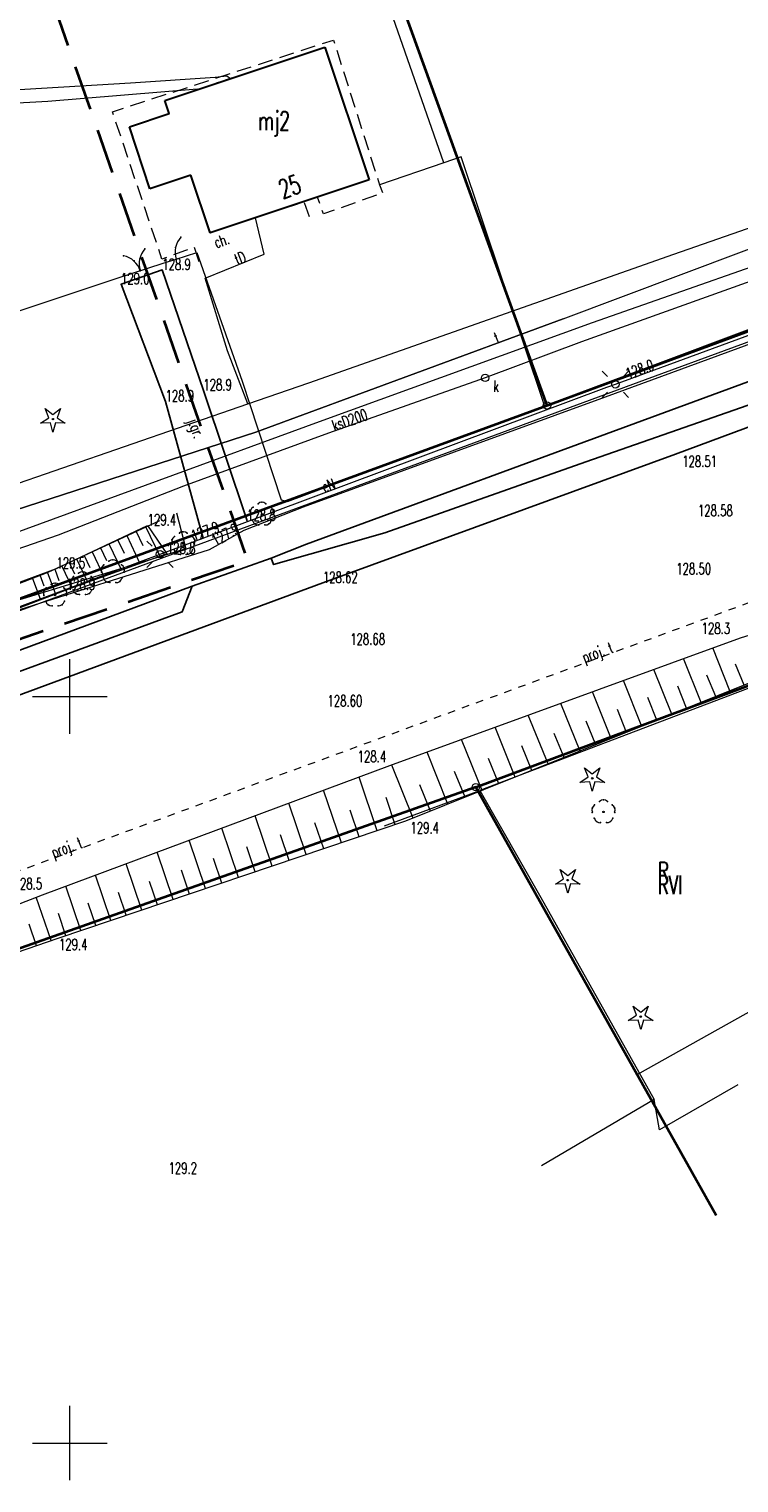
# Model space of a CAD drawing. Header units: metres. Extents: x 0 to 6486189, y 0 to 5958420.
# Tile 17 of 24: x 6485797 to 6485845, y 5958147 to 5958245. Entities that reach past the tile are written whole.
import ezdxf
from ezdxf import colors
from ezdxf.entities.mleader import LeaderData, LeaderLine
from ezdxf.enums import TextEntityAlignment as Align
from ezdxf.math import Vec2, Vec3

# ---------------------------------------------------------------- set-up
doc = ezdxf.new("R2010")
doc.units = ezdxf.units.M
doc.header["$MEASUREMENT"] = 0
doc.set_wipeout_variables(frame=1)
doc.linetypes.add('L_0_03', pattern=[1, 0.5, -0.5])
doc.linetypes.add('L_0_04', pattern=[1.5, 1, -0.5])
doc.layers.get('0').update_dxf_attribs({"color": 8, "linetype": 'CONTINUOUS', "lineweight": 13})
for name, color, linetype, lineweight in [('000_INNE__NIEZYDENTYFIKOWANE_', 8, 'CONTINUOUS', 13), ('209_OPIS_KONTURU_KLASYFIKACYJNEGO', 8, 'CONTINUOUS', 13), ('210_OZNACZENIE_UzYTKU', 8, 'CONTINUOUS', 13), ('217_GRANICA_KONTURU_KLASYFIKCYJNEGO', 8, 'CONTINUOUS', 13), ('218_GRANICA_UzYTKU', 8, 'CONTINUOUS', 13), ('219_LINIA_GRANICY', 3, 'CONTINUOUS', 35), ('238_PUNKT_ADRESOWY_BUDYNKU', 8, 'CONTINUOUS', 13), ('312_BUDYNEK__POWIERZCHNIA_', 8, 'CONTINUOUS', 30), ('312_NUMER_EWIDENCYJNY_BUDYNKU_ATR124', 8, 'CONTINUOUS', 13), ('BRAMA__LINIA_', 8, 'CONTINUOUS', 13), ('brama__linia____symbol', 8, 'CONTINUOUS', 13), ('CHODNIK__POWIERZCHNIA_', 8, 'L_0_04', 13), ('CHODNIK__POWIERZCHNIA__ATR17', 8, 'CONTINUOUS', 13), ('drzewo_iglaste__punkt_', 8, 'CONTINUOUS', 13), ('drzewo_lisciaste__punkt_', 8, 'CONTINUOUS', 13), ('E_proj_opisy', 7, 'CONTINUOUS', 9), ('E_proj_opisy_ośw.', 7, 'CONTINUOUS', 13), ('FURTKA__LINIA_', 8, 'CONTINUOUS', 13), ('furtka__linia____symbol', 8, 'CONTINUOUS', 13), ('JEZDNIA__POWIERZCHNIA_', 8, 'CONTINUOUS', 25), ('JEZDNIA__POWIERZCHNIA__ATR17', 8, 'CONTINUOUS', 13), ('latarnia_na_slupie_lub_maszcie__punkt_', 1, 'CONTINUOUS', 13), ('OGRODZENIE_TRWAlE__LINIA_', 8, 'CONTINUOUS', 13), ('PRZEWoD_ELEKTROENERGETYCZNY__LINIA_', 1, 'CONTINUOUS', 13), ('PRZEWoD_ELEKTROENERGETYCZNY__LINIA__ATR1', 1, 'CONTINUOUS', 13), ('PRZEWoD_KANALIZACYJNY__LINIA_', 36, 'CONTINUOUS', 13), ('PRZEWoD_KANALIZACYJNY__LINIA__ATR1', 36, 'CONTINUOUS', 13), ('PRZEWoD_TELEKOMUNIKACYJNY___PROJEKTOWANY_LUB_W_BUDOWIE__LINIA____OB__PROJEKTOWANY', 30, 'L_0_03', 13), ('PRZEWoD_TELEKOMUNIKACYJNY___PROJEKTOWANY_LUB_W_BUDOWIE__LINIA____OB__PROJEKTOWANY_ATR1', 30, 'L_0_03', 13), ('PRZEWoD_TELEKOMUNIKACYJNY__LINIA_', 30, 'CONTINUOUS', 13), ('PRZEWoD_TELEKOMUNIKACYJNY__LINIA__ATR1', 30, 'CONTINUOUS', 13), ('PRZEWoD_WODOCIaGOWY__LINIA_', 5, 'CONTINUOUS', 13), ('PUNKT_O_OKREsLONEJ_WYSOKOsCI__SIEc_ELEKTROENERGETYCZNA__ATR2', 1, 'CONTINUOUS', 13), ('PUNKT_O_OKREsLONEJ_WYSOKOsCI__SIEc_TELEKOMUNIKACYJNA__ATR2', 30, 'CONTINUOUS', 13), ('PUNKT_WYSOKOsCIOWY_NATURALNY_ATR2', 8, 'CONTINUOUS', 13), ('PUNKT_WYSOKOsCIOWY_SZTUCZNY_ATR2', 8, 'CONTINUOUS', 13), ('RURA_OCHRONNA___PRZEWoD_TELEKOMUNIKACYJNY__LINIA_', 30, 'CONTINUOUS', 13), ('sCIEzKA__POWIERZCHNIA_', 8, 'CONTINUOUS', 13), ('siatka', 8, 'CONTINUOUS', 13), ('SKARPA_NIEUMOCNIONA__POWIERZCHNIA_', 8, 'CONTINUOUS', 13), ('slup__punkt_', 8, 'CONTINUOUS', 13), ('wlaz_okragly___siec_kanalizacyjna__punkt_', 36, 'CONTINUOUS', 13), ('WlAZ_OKRaGlY___SIEC_KANALIZACYJNA__PUNKT__ATR17', 36, 'CONTINUOUS', 13), ('ZAKRES', 190, 'L_0_04', 35), ('ZAKRZEWIENIE__POWIERZCHNIA_', 8, 'CONTINUOUS', 13)]:
    doc.layers.add(name, color=color, linetype=linetype, lineweight=lineweight)
doc.styles.add('Andy B', font='arialbd.ttf', dxfattribs={"height": 1.8})
doc.styles.add('Narrow', font='ARIALN.TTF', dxfattribs={"height": 2})
doc.styles.get("Standard").update_dxf_attribs({"font": 'simplex.shx'})

# ---------------------------------------------------------------- blocks, each defined once
blk = doc.blocks.new('GRT')
at = {"color": 0, "linetype": 'Continuous', "lineweight": 18}
blk.add_circle((0, 0), 0.5, dxfattribs=at)
blk = doc.blocks.new('_None')
blk = doc.blocks.new('opis_wieloninia')
at = {"lineweight": 0, "transparency": 16777216}
blk.add_wipeout([(-0.516, 1.929), (-0.621, 1.898), (-0.734, 1.857), (-0.812, 1.824), (-0.991, 1.733), (-1.12, 1.653), (-1.249, 1.558), (-1.383, 1.44), (-1.498, 1.32), (-1.611, 1.18), (-1.744, 0.973), (-1.831, 0.796), (-1.896, 0.625), (-1.944, 0.457), (-1.982, 0.244), (-1.997, 0), (-1.986, -0.206), (-1.917, -0.559), (-1.808, -0.847), (-1.658, -1.113), (-1.465, -1.357), (-1.283, -1.53), (-1.075, -1.683), (-0.85, -1.807), (-0.519, -1.928), (-0.3, -1.974), (0, -1.997), (0.323, -1.971), (0.68, -1.878), (0.97, -1.745), (1.228, -1.574), (1.414, -1.41), (1.614, -1.175), (1.807, -0.85), (1.93, -0.512), (1.988, -0.192), (1.991, 0.156), (1.923, 0.536), (1.857, 0.734), (1.742, 0.976), (1.569, 1.235), (1.352, 1.469), (1.151, 1.632), (0.911, 1.777), (0.678, 1.878), (0.421, 1.952), (0.316, 1.972), (0.185, 1.988), (0.086, 1.995), (-0.061, 1.996), (-0.171, 1.989), (-0.27, 1.978), (-0.323, 1.971)], dxfattribs=at)
at = {"linetype": 'Continuous', "transparency": 16777216}
blk.add_circle((0, 0), 1.997, dxfattribs=at)
at = {"layer": 'E_proj_opisy', "transparency": 16777216, "style": 'Andy B'}
blk.add_attdef('NR', text='', height=1.8, dxfattribs=at).set_placement((0, 0), align=Align.MIDDLE_CENTER)

msp = doc.modelspace()

# ---------------------------------------------------------------- linework, layer by layer
at = {"layer": '000_INNE__NIEZYDENTYFIKOWANE_', "flags": 128}
for points in [[(6485803.19, 5958210.51), (6485803.63, 5958209.6)], [(6485803.8, 5958210.79), (6485804.69, 5958208.91)], [(6485804.42, 5958211.09), (6485804.88, 5958210.12)], [(6485805.06, 5958211.39), (6485806.01, 5958209.39)], [(6485801.49, 5958209.7), (6485802.28, 5958208.04)], [(6485802.04, 5958209.96), (6485802.45, 5958209.11)], [(6485802.61, 5958210.23), (6485803.45, 5958208.46)], [(6485798.98, 5958208.52), (6485799.25, 5958207.78)], [(6485799.46, 5958208.74), (6485800.15, 5958207.27)], [(6485799.94, 5958208.97), (6485800.3, 5958208.21)], [(6485800.44, 5958209.21), (6485801.19, 5958207.64)], [(6485800.96, 5958209.45), (6485801.34, 5958208.65)], [(6485797.47, 5958207.97), (6485798.03, 5958206.47)], [(6485797.98, 5958208.16), (6485798.25, 5958207.41)], [(6485798.48, 5958208.34), (6485799.03, 5958206.85)], [(6485844.17, 5958200.37), (6485843.02, 5958203.25)], [(6485840.29, 5958198.81), (6485839.08, 5958201.81)], [(6485842.25, 5958199.6), (6485841.07, 5958202.54)], [(6485845.12, 5958200.75), (6485844.54, 5958202.17)], [(6485838.28, 5958198), (6485837.05, 5958201.07)], [(6485843.22, 5958199.99), (6485842.63, 5958201.44)], [(6485836.23, 5958197.18), (6485834.97, 5958200.31)], [(6485839.29, 5958198.41), (6485838.68, 5958199.93)], [(6485841.27, 5958199.21), (6485840.68, 5958200.69)], [(6485834.14, 5958196.34), (6485832.85, 5958199.54)], [(6485837.26, 5958197.59), (6485836.64, 5958199.14)], [(6485829.81, 5958194.6), (6485828.47, 5958197.94)], [(6485832, 5958195.48), (6485830.68, 5958198.75)], [(6485835.19, 5958196.76), (6485834.55, 5958198.35)], [(6485827.58, 5958193.7), (6485826.21, 5958197.12)], [(6485833.07, 5958195.91), (6485832.42, 5958197.53)], [(6485825.3, 5958192.79), (6485823.9, 5958196.27)], [(6485830.91, 5958195.04), (6485830.25, 5958196.69)], [(6485822.97, 5958191.85), (6485821.54, 5958195.41)], [(6485826.45, 5958193.25), (6485825.75, 5958194.97)], [(6485828.7, 5958194.15), (6485828.02, 5958195.84)], [(6485820.56, 5958191), (6485819.35, 5958194.6)], [(6485824.14, 5958192.32), (6485823.43, 5958194.08)], [(6485818.17, 5958190.2), (6485816.98, 5958193.72)], [(6485821.77, 5958191.41), (6485821.16, 5958193.23)], [(6485813.53, 5958188.63), (6485812.39, 5958192.01)], [(6485815.82, 5958189.41), (6485814.66, 5958192.86)], [(6485819.36, 5958190.6), (6485818.76, 5958192.38)], [(6485811.28, 5958187.88), (6485810.17, 5958191.19)], [(6485816.99, 5958189.8), (6485816.4, 5958191.54)], [(6485809.08, 5958187.14), (6485807.99, 5958190.37)], [(6485814.67, 5958189.02), (6485814.1, 5958190.73)], [(6485806.92, 5958186.41), (6485805.85, 5958189.58)], [(6485810.17, 5958187.5), (6485809.62, 5958189.14)], [(6485812.4, 5958188.25), (6485811.84, 5958189.93)], [(6485804.81, 5958185.7), (6485803.77, 5958188.8)], [(6485808, 5958186.77), (6485807.46, 5958188.37)], [(6485800.72, 5958184.32), (6485799.72, 5958187.3)], [(6485802.74, 5958185), (6485801.72, 5958188.04)], [(6485805.86, 5958186.05), (6485805.33, 5958187.62)], [(6485798.74, 5958183.65), (6485797.74, 5958186.56)], [(6485801.73, 5958184.66), (6485801.22, 5958186.16)], [(6485803.77, 5958185.35), (6485803.25, 5958186.88)], [(6485799.72, 5958183.98), (6485799.23, 5958185.46)], [(6485797.76, 5958183.31), (6485797.27, 5958184.75)]]:
    msp.add_lwpolyline(points, dxfattribs=at)
at = {"layer": '217_GRANICA_KONTURU_KLASYFIKCYJNEGO', "flags": 128}
for points in [[(6485831.93, 5958219.49), (6485815.45, 5958265.04)], [(6485789.8, 5958204.06), (6485831.93, 5958219.49)], [(6485846.11, 5958201), (6485827.17, 5958193.93)], [(6485827.17, 5958193.93), (6485745, 5958164.85)], [(6485827.17, 5958193.93), (6485837.96, 5958174.69)], [(6485837.96, 5958174.69), (6485854.78, 5958184.1)], [(6485843.25, 5958165.27), (6485837.96, 5958174.69)]]:
    msp.add_lwpolyline(points, dxfattribs=at)
at = {"layer": '218_GRANICA_UzYTKU', "flags": 128}
for points in [[(6485831.93, 5958219.49), (6485815.45, 5958265.04)], [(6485831.93, 5958219.49), (6485866.62, 5958232.3)], [(6485789.8, 5958204.06), (6485831.93, 5958219.49)], [(6485846.11, 5958201), (6485827.17, 5958193.93)], [(6485827.17, 5958193.93), (6485745, 5958164.85)], [(6485827.17, 5958193.93), (6485837.96, 5958174.69)], [(6485837.96, 5958174.69), (6485854.78, 5958184.1)], [(6485837.96, 5958174.69), (6485843.25, 5958165.27)]]:
    msp.add_lwpolyline(points, dxfattribs=at)
at = {"layer": '219_LINIA_GRANICY', "flags": 128}
for points in [[(6485815.45, 5958265.04), (6485831.93, 5958219.49)], [(6485831.93, 5958219.49), (6485866.62, 5958232.3)], [(6485789.8, 5958204.06), (6485831.93, 5958219.49)], [(6485827.17, 5958193.93), (6485867.08, 5958208.82)], [(6485827.17, 5958193.93), (6485745, 5958164.85)], [(6485827.17, 5958193.93), (6485843.25, 5958165.27)]]:
    msp.add_lwpolyline(points, dxfattribs=at)
at = {"layer": '312_BUDYNEK__POWIERZCHNIA_', "flags": 128}
for points in [[(6485806.35, 5958239.93), (6485817.07, 5958243.49)], [(6485817.07, 5958243.49), (6485820.02, 5958234.6)], [(6485806.64, 5958239.04), (6485806.35, 5958239.93)], [(6485803.98, 5958238.15), (6485806.64, 5958239.04)], [(6485805.35, 5958234.01), (6485803.98, 5958238.15)], [(6485808.1, 5958234.91), (6485805.35, 5958234.01)], [(6485809.38, 5958231.06), (6485808.1, 5958234.91)], [(6485820.02, 5958234.6), (6485809.38, 5958231.06)]]:
    msp.add_lwpolyline(points, dxfattribs=at)
at = {"layer": 'BRAMA__LINIA_', "flags": 128}
msp.add_lwpolyline([(6485803.17, 5958228.01), (6485806.25, 5958229.02)], dxfattribs=at)
at = {"layer": 'brama__linia____symbol'}
for centre, radius, start, end in [((6485806.12, 5958228.987), 1.484, 137.89723, 198.49929), ((6485803.286, 5958228.048), 1.499, 18.1686, 78.20287)]:
    msp.add_arc(centre, radius, start, end, dxfattribs=at)
for p in [(6485805.02, 5958229.98), (6485803.59, 5958229.52), (6485804.29, 5958229.17), (6485804.67, 5958229.29), (6485804.71, 5958228.51), (6485804.71, 5958228.51)]:
    msp.add_point(p, dxfattribs=at)
at = {"layer": 'CHODNIK__POWIERZCHNIA_', "flags": 128}
msp.add_lwpolyline([(6485808.64, 5958229.12), (6485808.32, 5958230.09), (6485807.73, 5958229.87), (6485806.8, 5958229.53), (6485806.16, 5958229.3), (6485802.85, 5958239.17), (6485817.64, 5958243.97), (6485820.72, 5958234.27), (6485820.94, 5958233.73), (6485816.97, 5958232.32), (6485816.56, 5958233.45), (6485820.02, 5958234.6), (6485817.07, 5958243.49), (6485806.35, 5958239.93), (6485806.64, 5958239.04), (6485803.98, 5958238.15), (6485805.35, 5958234.01), (6485808.1, 5958234.91), (6485809.38, 5958231.06), (6485815.67, 5958233.15), (6485816.18, 5958231.71)], dxfattribs=at)
at = {"layer": 'drzewo_iglaste__punkt_', "flags": 128}
for points in [[(6485798.58, 5958218.67), (6485798.35, 5958219.29)], [(6485798.35, 5958219.29), (6485798.86, 5958218.88)], [(6485798.86, 5958218.88), (6485799.37, 5958219.29)], [(6485799.37, 5958219.29), (6485799.14, 5958218.67)], [(6485798.03, 5958218.31), (6485798.58, 5958218.67)], [(6485798.69, 5958218.34), (6485798.03, 5958218.31)], [(6485798.86, 5958217.71), (6485798.69, 5958218.34)], [(6485799.04, 5958218.34), (6485798.86, 5958217.71)], [(6485799.69, 5958218.31), (6485799.04, 5958218.34)], [(6485799.14, 5958218.67), (6485799.69, 5958218.31)], [(6485834.68, 5958194.61), (6485834.45, 5958195.23)], [(6485834.45, 5958195.23), (6485834.96, 5958194.82)], [(6485834.96, 5958194.82), (6485835.47, 5958195.23)], [(6485835.47, 5958195.23), (6485835.24, 5958194.61)], [(6485834.13, 5958194.25), (6485834.68, 5958194.61)], [(6485834.79, 5958194.28), (6485834.13, 5958194.25)], [(6485834.96, 5958193.65), (6485834.79, 5958194.28)], [(6485835.13, 5958194.28), (6485834.96, 5958193.65)], [(6485835.79, 5958194.25), (6485835.13, 5958194.28)], [(6485835.24, 5958194.61), (6485835.79, 5958194.25)], [(6485833.04, 5958187.79), (6485832.81, 5958188.41)], [(6485832.81, 5958188.41), (6485833.32, 5958188)], [(6485833.32, 5958188), (6485833.83, 5958188.41)], [(6485833.83, 5958188.41), (6485833.6, 5958187.79)], [(6485832.49, 5958187.43), (6485833.04, 5958187.79)], [(6485833.15, 5958187.46), (6485832.49, 5958187.43)], [(6485833.32, 5958186.83), (6485833.15, 5958187.46)], [(6485833.5, 5958187.46), (6485833.32, 5958186.83)], [(6485834.15, 5958187.43), (6485833.5, 5958187.46)], [(6485833.6, 5958187.79), (6485834.15, 5958187.43)], [(6485837.37, 5958178.29), (6485837.92, 5958178.65)], [(6485837.92, 5958178.65), (6485837.69, 5958179.27)], [(6485837.69, 5958179.27), (6485838.2, 5958178.86)], [(6485838.2, 5958178.86), (6485838.71, 5958179.27)], [(6485838.71, 5958179.27), (6485838.48, 5958178.65)], [(6485838.48, 5958178.65), (6485839.03, 5958178.29)], [(6485838.03, 5958178.32), (6485837.37, 5958178.29)], [(6485838.2, 5958177.69), (6485838.03, 5958178.32)], [(6485838.38, 5958178.32), (6485838.2, 5958177.69)], [(6485839.03, 5958178.29), (6485838.38, 5958178.32)]]:
    msp.add_lwpolyline(points, dxfattribs=at)
at = {"layer": 'drzewo_iglaste__punkt_'}
for centre in [(6485798.86, 5958218.58), (6485834.96, 5958194.52), (6485833.32, 5958187.7), (6485838.2, 5958178.56)]:
    msp.add_circle(centre, 0.05, dxfattribs=at)
at = {"layer": 'drzewo_lisciaste__punkt_'}
for centre in [(6485812.85, 5958212.21), (6485807.59, 5958210.24), (6485800.84, 5958207.56), (6485802.87, 5958208.36), (6485799.01, 5958206.8), (6485835.71, 5958192.27)]:
    msp.add_circle(centre, 0.05, dxfattribs=at)
for centre, radius, start, end in [((6485812.459, 5958212.347), 0.386, 120.90455, 204.8403), ((6485812.854, 5958212.62), 0.39, 48.7283, 132.17032), ((6485813.205, 5958212.326), 0.427, 339.7682, 56.28557), ((6485812.631, 5958211.901), 0.422, 194.76186, 272.51972), ((6485813.086, 5958211.892), 0.404, 265.01537, 345.8296), ((6485807.209, 5958210.368), 0.398, 121.47068, 203.06898), ((6485807.586, 5958210.604), 0.436, 51.93698, 127.14489), ((6485807.962, 5958210.363), 0.408, 338.02124, 57.7963), ((6485807.335, 5958209.891), 0.368, 190.27326, 278.2634), ((6485807.825, 5958209.911), 0.396, 265.07299, 347.47498), ((6485802.505, 5958208.494), 0.412, 123.95118, 203.05802), ((6485802.871, 5958208.709), 0.451, 53.70917, 126.50234), ((6485803.287, 5958208.49), 0.363, 334.37098, 62.97082), ((6485799.009, 5958207.177), 0.423, 51.2863, 128.59974), ((6485800.493, 5958207.684), 0.431, 125.12601, 200.82948), ((6485800.835, 5958207.983), 0.377, 46.50114, 132.50738), ((6485801.243, 5958207.697), 0.374, 334.29004, 60.67341), ((6485802.636, 5958208.043), 0.406, 194.22312, 274.68111), ((6485803.08, 5958208.056), 0.431, 268.71662, 344.86361), ((6485798.585, 5958206.933), 0.355, 116.13926, 206.61579), ((6485799.407, 5958206.924), 0.384, 336.45414, 60.73956), ((6485800.573, 5958207.209), 0.359, 190.25207, 280.09288), ((6485801.069, 5958207.242), 0.409, 266.04038, 346.11071), ((6485798.772, 5958206.482), 0.403, 194.16518, 275.19407), ((6485799.25, 5958206.468), 0.391, 264.31045, 347.70473), ((6485835.709, 5958192.661), 0.409, 50.03581, 129.75471), ((6485835.325, 5958192.404), 0.392, 121.50238, 204.19815), ((6485836.121, 5958192.397), 0.37, 335.22547, 62.43934), ((6485835.467, 5958191.916), 0.371, 189.23423, 276.5323), ((6485835.957, 5958191.936), 0.385, 263.18495, 347.8099)]:
    msp.add_arc(centre, radius, start, end, dxfattribs=at)
for p in [(6485812.09, 5958212.46), (6485812.26, 5958212.68), (6485812.59, 5958212.91), (6485812.85, 5958213.01), (6485813.11, 5958212.91), (6485813.44, 5958212.68), (6485813.61, 5958212.46), (6485812.1, 5958212.18), (6485812.23, 5958211.79), (6485812.38, 5958211.56), (6485812.65, 5958211.49), (6485813.05, 5958211.49), (6485813.32, 5958211.56), (6485813.47, 5958211.79), (6485813.6, 5958212.18), (6485806.83, 5958210.49), (6485807, 5958210.71), (6485807.33, 5958210.94), (6485807.59, 5958211.04), (6485807.85, 5958210.94), (6485808.18, 5958210.71), (6485808.35, 5958210.49), (6485806.84, 5958210.21), (6485806.97, 5958209.82), (6485807.12, 5958209.59), (6485807.39, 5958209.52), (6485807.79, 5958209.52), (6485808.06, 5958209.59), (6485808.21, 5958209.82), (6485808.34, 5958210.21), (6485802.11, 5958208.61), (6485802.28, 5958208.83), (6485802.61, 5958209.06), (6485802.87, 5958209.16), (6485803.13, 5958209.06), (6485803.46, 5958208.83), (6485803.63, 5958208.61), (6485799.01, 5958207.6), (6485800.08, 5958207.81), (6485800.25, 5958208.03), (6485800.58, 5958208.26), (6485800.84, 5958208.36), (6485801.1, 5958208.26), (6485801.43, 5958208.03), (6485801.6, 5958207.81), (6485802.12, 5958208.33), (6485802.25, 5958207.94), (6485802.4, 5958207.71), (6485802.67, 5958207.64), (6485803.07, 5958207.64), (6485803.34, 5958207.71), (6485803.49, 5958207.94), (6485803.62, 5958208.33), (6485798.25, 5958207.05), (6485798.26, 5958206.77), (6485798.42, 5958207.27), (6485798.75, 5958207.5), (6485799.27, 5958207.5), (6485799.6, 5958207.27), (6485799.76, 5958206.77), (6485799.77, 5958207.05), (6485800.09, 5958207.53), (6485800.22, 5958207.14), (6485800.37, 5958206.91), (6485800.64, 5958206.84), (6485801.04, 5958206.84), (6485801.31, 5958206.91), (6485801.46, 5958207.14), (6485801.59, 5958207.53), (6485798.39, 5958206.38), (6485798.54, 5958206.15), (6485798.81, 5958206.08), (6485799.21, 5958206.08), (6485799.48, 5958206.15), (6485799.63, 5958206.38), (6485835.45, 5958192.97), (6485835.71, 5958193.07), (6485835.97, 5958192.97), (6485834.95, 5958192.52), (6485834.96, 5958192.24), (6485835.12, 5958192.74), (6485836.3, 5958192.74), (6485836.46, 5958192.24), (6485836.47, 5958192.52), (6485835.09, 5958191.85), (6485835.24, 5958191.62), (6485835.51, 5958191.55), (6485835.91, 5958191.55), (6485836.18, 5958191.62), (6485836.33, 5958191.85)]:
    msp.add_point(p, dxfattribs=at)
at = {"layer": 'FURTKA__LINIA_', "flags": 128}
msp.add_lwpolyline([(6485807.11, 5958229.3), (6485808.5, 5958229.74)], dxfattribs=at)
at = {"layer": 'furtka__linia____symbol'}
msp.add_arc((6485808.547, 5958229.753), 1.507, 137.72315, 197.45562, dxfattribs=at)
for p in [(6485807.07, 5958230.08), (6485807.43, 5958230.77), (6485807.11, 5958229.3)]:
    msp.add_point(p, dxfattribs=at)
at = {"layer": 'JEZDNIA__POWIERZCHNIA_', "flags": 128}
for points in [[(6485783.32, 5958195.23), (6485784.56, 5958198.65), (6485787.48, 5958199.73), (6485788.01, 5958198.53), (6485807.51, 5958205.66), (6485808.19, 5958207.38), (6485813.47, 5958209.26), (6485813.63, 5958208.84), (6485821.08, 5958210.96), (6485834.53, 5958215.71), (6485849.62, 5958220.99), (6485866.77, 5958227.17), (6485868.14, 5958228.53), (6485868.81, 5958229.63), (6485873.12, 5958231.14), (6485874.93, 5958230.52), (6485880.48, 5958232.56)], [(6485881.01, 5958231.25), (6485863.96, 5958224.93), (6485840.52, 5958216.24), (6485816.93, 5958207.61), (6485793.62, 5958198.99)], [(6485813.47, 5958209.26), (6485813.63, 5958208.84), (6485821.08, 5958210.96), (6485834.53, 5958215.71), (6485849.62, 5958220.99), (6485866.77, 5958227.17), (6485868.14, 5958228.53), (6485868.81, 5958229.63), (6485868.9, 5958229.66)], [(6485868.81, 5958229.63), (6485868.14, 5958228.53), (6485866.77, 5958227.17), (6485849.62, 5958220.99), (6485834.53, 5958215.71), (6485821.08, 5958210.96), (6485813.63, 5958208.84), (6485813.47, 5958209.26), (6485815.83, 5958210.2), (6485839.38, 5958218.86), (6485862.95, 5958227.56)], [(6485808.92, 5958210.6), (6485806.4, 5958219.77), (6485803.42, 5958227.61), (6485806.18, 5958228.57), (6485808.93, 5958220.5), (6485811.86, 5958211.77)], [(6485807.51, 5958205.66), (6485788.01, 5958198.53), (6485787.48, 5958199.73), (6485792.71, 5958201.66), (6485808.19, 5958207.38)]]:
    msp.add_lwpolyline(points, dxfattribs=at)
at = {"layer": 'latarnia_na_slupie_lub_maszcie__punkt_', "flags": 128}
for points in [[(6485835.98, 5958221.44), (6485835.63, 5958221.79)], [(6485837.04, 5958221.44), (6485837.39, 5958221.79)], [(6485835.98, 5958220.38), (6485835.63, 5958220.03)], [(6485837.04, 5958220.38), (6485837.39, 5958220.03)], [(6485805.5, 5958210.06), (6485805.15, 5958210.41)], [(6485806.56, 5958210.06), (6485806.91, 5958210.41)], [(6485805.5, 5958209), (6485805.15, 5958208.65)], [(6485806.56, 5958209), (6485806.91, 5958208.65)]]:
    msp.add_lwpolyline(points, dxfattribs=at)
at = {"layer": 'OGRODZENIE_TRWAlE__LINIA_', "flags": 128}
for points in [[(6485782.19, 5958231.15), (6485788.58, 5958232.91), (6485791.36, 5958224.1), (6485803.17, 5958228.01), (6485806.25, 5958229.02), (6485807.11, 5958229.3), (6485808.5, 5958229.74), (6485811.52, 5958221.11), (6485814.14, 5958213.17), (6485814.56, 5958213.07), (6485838.46, 5958221.98), (6485862, 5958230.8), (6485866.46, 5958232.49), (6485861.06, 5958246.97), (6485855.89, 5958261.02)], [(6485825.03, 5958235.75), (6485821.8, 5958245.01), (6485817.16, 5958258.08), (6485812.83, 5958256.6)], [(6485831.76, 5958219.48), (6485826.18, 5958236.15), (6485825.03, 5958235.75), (6485820.72, 5958234.27)], [(6485882.83, 5958182.58), (6485876.59, 5958193.92), (6485874.64, 5958196.84), (6485874.01, 5958197.82), (6485867.18, 5958208.53), (6485846.27, 5958200.86), (6485827.44, 5958193.71), (6485831.51, 5958186.54), (6485839.11, 5958173.01), (6485831.57, 5958168.57)], [(6485821.05, 5958191.33), (6485827.44, 5958193.71)], [(6485844.7, 5958174), (6485839.45, 5958170.98), (6485839.11, 5958173.01)]]:
    msp.add_lwpolyline(points, dxfattribs=at)
at = {"layer": 'PRZEWoD_ELEKTROENERGETYCZNY__LINIA_', "flags": 128}
msp.add_lwpolyline([(6485790.22, 5958203.63), (6485806.03, 5958209.53), (6485835.93, 5958220.71), (6485836.51, 5958220.91), (6485866.01, 5958231.78), (6485876.42, 5958235.55), (6485878.9, 5958236.45)], dxfattribs=at)
at = {"layer": 'PRZEWoD_KANALIZACYJNY__LINIA_', "flags": 128}
for points in [[(6485774.71, 5958234.9), (6485778.34, 5958236.34), (6485786.54, 5958240.05), (6485804.05, 5958241.11), (6485809.72, 5958241.49), (6485810.5, 5958241.58), (6485810.75, 5958241.39)], [(6485867.87, 5958235.67), (6485856.99, 5958231.85), (6485845.25, 5958227.71), (6485834.25, 5958223.76), (6485827.79, 5958221.34)], [(6485827.79, 5958221.34), (6485817.3, 5958217.63), (6485807.61, 5958214.09), (6485799.22, 5958210.8), (6485788.36, 5958207.05), (6485785.15, 5958206.01)]]:
    msp.add_lwpolyline(points, dxfattribs=at)
at = {"layer": 'PRZEWoD_TELEKOMUNIKACYJNY___PROJEKTOWANY_LUB_W_BUDOWIE__LINIA____OB__PROJEKTOWANY', "flags": 128}
msp.add_lwpolyline([(6485740.86, 5958167.81), (6485745.47, 5958169.57), (6485745.86, 5958169.71), (6485751.67, 5958171.8), (6485764.05, 5958176.35), (6485765.6, 5958176.92), (6485799.98, 5958189.57), (6485851.34, 5958208.46), (6485855.38, 5958209.95), (6485856.76, 5958210.4), (6485856.96, 5958210.46), (6485862.87, 5958212.09), (6485864.42, 5958212.66), (6485885.43, 5958220.39)], dxfattribs=at)
at = {"layer": 'PRZEWoD_TELEKOMUNIKACYJNY__LINIA_', "flags": 128}
for points in [[(6485731.94, 5958190.98), (6485756.62, 5958200.09), (6485779.89, 5958208.41), (6485791.25, 5958212.46), (6485811.9, 5958219.6), (6485816, 5958221.02), (6485840.41, 5958229.63), (6485863.02, 5958237.5), (6485876.41, 5958242.57)], [(6485732.48, 5958189.57), (6485736.02, 5958190.72), (6485779.98, 5958206.56), (6485780.38, 5958206.7), (6485787.44, 5958209.6), (6485812.44, 5958217.7), (6485833.02, 5958225.29), (6485860.93, 5958235.78), (6485872.38, 5958239.62), (6485876.89, 5958241.38)], [(6485879.1, 5958235.95), (6485871.57, 5958233.19), (6485854, 5958226.72), (6485835.82, 5958220.05), (6485815.61, 5958212.69), (6485811.64, 5958211.12), (6485809.33, 5958209.82), (6485790.1, 5958203.76), (6485770.56, 5958197.41), (6485758.93, 5958193.8), (6485747.37, 5958189.66), (6485734.29, 5958184.87)], [(6485811.9, 5958219.6), (6485810.54, 5958223.15), (6485809.05, 5958228.02), (6485813, 5958229.62), (6485812.41, 5958232.07)]]:
    msp.add_lwpolyline(points, dxfattribs=at)
at = {"layer": 'PRZEWoD_WODOCIaGOWY__LINIA_', "flags": 128}
for points in [[(6485773.84, 5958233.84), (6485786.36, 5958239.21), (6485798.52, 5958239.87), (6485808.51, 5958240.71), (6485808.51, 5958240.65)], [(6485733.13, 5958187.89), (6485747.61, 5958193.21), (6485772.21, 5958202.5), (6485781.68, 5958206.04), (6485783.69, 5958206.71), (6485784.46, 5958206.97), (6485785.95, 5958207.47), (6485795.21, 5958210.57), (6485816.71, 5958218.41), (6485834.98, 5958225.05), (6485851.63, 5958230.91), (6485864.05, 5958235.28), (6485867.61, 5958236.62), (6485867.39, 5958237.28), (6485868.74, 5958237.3), (6485875.69, 5958239.57), (6485877.4, 5958240.12)]]:
    msp.add_lwpolyline(points, dxfattribs=at)
at = {"layer": 'RURA_OCHRONNA___PRZEWoD_TELEKOMUNIKACYJNY__LINIA_', "flags": 128}
for points in [[(6485833.02, 5958225.29), (6485812.44, 5958217.7)], [(6485812.44, 5958217.7), (6485787.44, 5958209.6)]]:
    msp.add_lwpolyline(points, dxfattribs=at)
at = {"layer": 'sCIEzKA__POWIERZCHNIA_', "flags": 128}
for points in [[(6485734.99, 5958183.05), (6485745.55, 5958186.98), (6485768.46, 5958195.33), (6485782.63, 5958200.73), (6485788.86, 5958203.07), (6485791.99, 5958204.05), (6485815.11, 5958212.6), (6485838.53, 5958221.23), (6485862.35, 5958229.99), (6485879.03, 5958236.13)], [(6485880, 5958233.75), (6485874.59, 5958231.82), (6485873.12, 5958231.14), (6485868.81, 5958229.63), (6485862.95, 5958227.56), (6485839.38, 5958218.86), (6485815.83, 5958210.2), (6485813.47, 5958209.26), (6485808.19, 5958207.38), (6485792.71, 5958201.66), (6485769.17, 5958192.97), (6485745.74, 5958184.29), (6485738.54, 5958181.65), (6485735.91, 5958180.66)]]:
    msp.add_lwpolyline(points, dxfattribs=at)
at = {"layer": 'siatka', "flags": 128}
for points in [[(6485800, 5958197.5), (6485800, 5958202.5)], [(6485797.5, 5958200), (6485802.5, 5958200)], [(6485800, 5958147.5), (6485800, 5958152.5)], [(6485797.5, 5958150), (6485802.5, 5958150)]]:
    msp.add_lwpolyline(points, dxfattribs=at)
at = {"layer": 'SKARPA_NIEUMOCNIONA__POWIERZCHNIA_', "flags": 128}
for points in [[(6485790.68, 5958205.47), (6485799.1, 5958208.57), (6485805.2, 5958211.46), (6485806.49, 5958209.56), (6485799.79, 5958207.14), (6485791.1, 5958203.82)], [(6485751.41, 5958169.35), (6485774.98, 5958177.71), (6485798.16, 5958186.72), (6485821.42, 5958195.37), (6485844.88, 5958203.93), (6485865.36, 5958210.25), (6485865.96, 5958209.02), (6485845.96, 5958201.09), (6485822.45, 5958191.64), (6485799.18, 5958183.8), (6485775.64, 5958175.69), (6485752.19, 5958167.6)]]:
    msp.add_lwpolyline(points, dxfattribs=at)
at = {"layer": 'slup__punkt_'}
for centre in [(6485836.51, 5958220.91), (6485806.03, 5958209.53)]:
    msp.add_circle(centre, 0.25, dxfattribs=at)
at = {"layer": 'wlaz_okragly___siec_kanalizacyjna__punkt_'}
msp.add_circle((6485827.79, 5958221.34), 0.25, dxfattribs=at)
at = {"layer": 'ZAKRES', "ltscale": 3, "flags": 128}
msp.add_lwpolyline([(6485774.1, 5958196.1), (6485811.9, 5958209.1), (6485760.1, 5958357.9), (6485716, 5958341.7), (6485708.4, 5958339.3), (6485764.3, 5958192.1)], close=True, dxfattribs=at)
at = {"layer": 'ZAKRZEWIENIE__POWIERZCHNIA_', "flags": 128}
msp.add_lwpolyline([(6485807.13, 5958212.3), (6485807.75, 5958209.9), (6485793.19, 5958205.42), (6485792.62, 5958206.02), (6485798.54, 5958208.33), (6485806.02, 5958211.78)], dxfattribs=at)

# ---------------------------------------------------------------- block references
at = {"xscale": 0.5, "yscale": 0.5, "zscale": 0.5}
for p in [(6485831.93, 5958219.49), (6485827.17, 5958193.93)]:
    msp.add_blockref('GRT', p, dxfattribs=at)

# ---------------------------------------------------------------- texts
at = {"layer": '209_OPIS_KONTURU_KLASYFIKACYJNEGO', "width": 0.66}
msp.add_text('RVI', height=1.25, dxfattribs=at).set_placement((6485839.33, 5958186.76))
msp.add_text('RVI', height=1.25, dxfattribs=at).set_placement((6485839.33, 5958186.76))
at = {"layer": '210_OZNACZENIE_UzYTKU', "width": 0.66}
msp.add_text('R', height=1.25, dxfattribs=at).set_placement((6485839.33, 5958187.66))
msp.add_text('R', height=1.25, dxfattribs=at).set_placement((6485839.33, 5958187.66))
at = {"layer": '238_PUNKT_ADRESOWY_BUDYNKU', "width": 0.66}
msp.add_text('25', height=1.25, rotation=19.2, dxfattribs=at).set_placement((6485814.25, 5958233.33))
at = {"layer": '312_NUMER_EWIDENCYJNY_BUDYNKU_ATR124', "width": 0.66}
msp.add_text('mj2', height=1.25, dxfattribs=at).set_placement((6485812.6, 5958237.94))
at = {"layer": 'CHODNIK__POWIERZCHNIA__ATR17', "width": 0.66}
msp.add_text('ch.', height=0.75, rotation=19, dxfattribs=at).set_placement((6485809.8, 5958230.02))
at = {"layer": 'JEZDNIA__POWIERZCHNIA__ATR17', "width": 0.66}
msp.add_text('j.gr.', height=0.75, rotation=290, dxfattribs=at).set_placement((6485807.87, 5958218.46))
at = {"layer": 'PRZEWoD_ELEKTROENERGETYCZNY__LINIA__ATR1', "width": 0.66}
msp.add_text('eN', height=0.75, rotation=20.5, dxfattribs=at).set_placement((6485817.03, 5958213.64))
at = {"layer": 'PRZEWoD_KANALIZACYJNY__LINIA__ATR1', "width": 0.66}
msp.add_text('ksD200', height=0.75, rotation=19.1, dxfattribs=at).set_placement((6485817.69, 5958217.77))
at = {"layer": 'PRZEWoD_TELEKOMUNIKACYJNY___PROJEKTOWANY_LUB_W_BUDOWIE__LINIA____OB__PROJEKTOWANY_ATR1', "width": 0.66}
for p in [(6485834.45, 5958202.25), (6485798.92, 5958189.18)]:
    msp.add_text('proj. t', height=0.75, rotation=20.2, dxfattribs=at).set_placement(p)
at = {"layer": 'PRZEWoD_TELEKOMUNIKACYJNY__LINIA__ATR1', "width": 0.66}
for s, rotation, p in [('tD', 22.1, (6485811.2, 5958228.89)), ('t', 20.2, (6485828.56, 5958223.65))]:
    msp.add_text(s, height=0.75, rotation=rotation, dxfattribs=at).set_placement(p)
at = {"layer": 'PUNKT_O_OKREsLONEJ_WYSOKOsCI__SIEc_ELEKTROENERGETYCZNA__ATR2', "width": 0.66}
for s, rotation, p in [('128.0', 20.2, (6485837.37, 5958221.23)), ('127.9', 20.5, (6485808.29, 5958210.37))]:
    msp.add_text(s, height=0.75, rotation=rotation, dxfattribs=at).set_placement(p)
at = {"layer": 'PUNKT_O_OKREsLONEJ_WYSOKOsCI__SIEc_TELEKOMUNIKACYJNA__ATR2', "width": 0.66}
msp.add_text('127.9', height=0.75, rotation=29.4, dxfattribs=at).set_placement((6485809.75, 5958210.06))
at = {"layer": 'PUNKT_WYSOKOsCIOWY_NATURALNY_ATR2', "width": 0.66}
for s, p in [('128.9', (6485806.18, 5958228.57)), ('129.0', (6485803.42, 5958227.61)), ('128.9', (6485808.93, 5958220.5)), ('128.9', (6485806.4, 5958219.77)), ('128.8', (6485811.86, 5958211.77)), ('129.4', (6485805.2, 5958211.46)), ('128.8', (6485806.49, 5958209.56)), ('129.5', (6485799.1, 5958208.57)), ('128.9', (6485799.79, 5958207.14)), ('128.3', (6485842.28, 5958204.19)), ('128.4', (6485819.26, 5958195.6)), ('129.4', (6485822.79, 5958190.83)), ('128.5', (6485796.23, 5958187.08)), ('129.4', (6485799.27, 5958183.01)), ('129.2', (6485806.6, 5958168.03))]:
    msp.add_text(s, height=0.75, dxfattribs=at).set_placement(p)
at = {"layer": 'PUNKT_WYSOKOsCIOWY_SZTUCZNY_ATR2', "width": 0.66}
for s, p in [('128.51', (6485840.98, 5958215.38)), ('128.58', (6485842.03, 5958212.08)), ('128.50', (6485840.58, 5958208.18)), ('128.62', (6485816.93, 5958207.61)), ('128.68', (6485818.76, 5958203.47)), ('128.60', (6485817.24, 5958199.33))]:
    msp.add_text(s, height=0.75, dxfattribs=at).set_placement(p)
at = {"layer": 'WlAZ_OKRaGlY___SIEC_KANALIZACYJNA__PUNKT__ATR17', "width": 0.66}
msp.add_text('k', height=0.75, rotation=359, dxfattribs=at).set_placement((6485828.34, 5958220.41))

# ---------------------------------------------------------------- next in the draw order: leaders
at = {"layer": 'E_proj_opisy_ośw.', "color": 10}
ml = msp.add_multileader_mtext('Standard', dxfattribs=at)
ml.set_content('\\A1;LT 102', color=10, style='Narrow')
ml.set_leader_properties(color=256)
ml.set_arrow_properties(name='NONE')
ml.build(insert=Vec2(0, 0))
ml.multileader.update_dxf_attribs({"leader_type": 0, "has_dogleg": 0, "has_text_frame": 1, "text_left_attachment_type": 3, "dogleg_length": 0.36, "arrow_head_size": 0, "scale": 0.7})
ctx = ml.context
ctx.base_point, ctx.scale, ctx.char_height, ctx.arrow_head_size, ctx.landing_gap_size, ctx.plane_origin = Vec3(6485994.313, 5958220.028), 0.7, 1.2, 0, 0.42, Vec3(6486842.277, 5958114.144)
ctx.left_attachment = 3
notes = []
notes.append((ctx, [(0, (0, 0, 0), (0, 0), (1, 0), 1, [])]))
ctx.mtext.insert, ctx.mtext.defined_height, ctx.mtext.line_spacing_factor, ctx.mtext.flow_direction = Vec3(6485994.733, 5958220.54), 0.924, 0.266667, 5
ctx.mtext.has_bg_fill, ctx.mtext.bg_color, ctx.mtext.bg_scale_factor, ctx.mtext.bg_transparency, ctx.mtext.use_window_bg_color = 1, -1073741824, 1.5, 0, 1
for ctx, leaders in notes:
    for number, flags, end, landing, length, lines in leaders:
        leader = LeaderData()
        leader.index, (leader.has_last_leader_line, leader.has_dogleg_vector, leader.attachment_direction) = number, flags
        leader.last_leader_point, leader.dogleg_vector, leader.dogleg_length = Vec3(end), Vec3(landing), length
        for number, points, colour, breaks in lines:
            line = LeaderLine()
            line.index, line.vertices, line.color, line.breaks = number, Vec3.list(points), colors.encode_raw_color(colour), breaks
            leader.lines.append(line)
        ctx.leaders.append(leader)

# ---------------------------------------------------------------- next in the draw order: leaders
at = {"layer": 'E_proj_opisy', "linetype": 'Continuous', "transparency": 33554687}
ml = msp.add_multileader_block('Standard', dxfattribs=at)
ml.set_content('opis_wieloninia', color=256, scale=1.365354)
ml.set_attribute('NR', '1', width=0)
ml.set_leader_properties(color=256, linetype='ByLayer', lineweight=-1)
ml.build(insert=Vec2(0, 0))
ml.multileader.update_dxf_attribs({"has_text_frame": 1, "text_right_attachment_type": 6, "dogleg_length": 0.3, "arrow_head_size": 1.02, "block_connection_type": 1})
ctx = ml.context
ctx.base_point, ctx.char_height, ctx.arrow_head_size, ctx.landing_gap_size, ctx.plane_origin, ctx.plane_x_axis, ctx.plane_y_axis = Vec3(6486009.363, 5958191.862), 1.36, 1.02, 0.68, Vec3(6486021.775, 5958195.973), Vec3(0.999998, 0.002204), Vec3(-0.002204, 0.999998)
ctx.right_attachment, ctx.attachment_type = 6, 1
notes = []
notes.append((ctx, [(0, (0, 0, 0), (0, 0), (1, 0), 1, [])]))
ctx.block.insert, ctx.block.rotation = Vec3(6486012.09, 5958191.868), 0.002204
ml = msp.add_multileader_block('Standard', dxfattribs=at)
ml.set_content('opis_wieloninia', color=256, scale=1.365354)
ml.set_attribute('NR', '2', width=0)
ml.set_leader_properties(color=256, linetype='ByLayer', lineweight=-1)
ml.build(insert=Vec2(0, 0))
ml.multileader.update_dxf_attribs({"has_text_frame": 1, "text_right_attachment_type": 6, "dogleg_length": 0.3, "arrow_head_size": 1.02, "block_connection_type": 1})
ctx = ml.context
ctx.base_point, ctx.char_height, ctx.arrow_head_size, ctx.landing_gap_size, ctx.plane_origin, ctx.plane_x_axis, ctx.plane_y_axis = Vec3(6486009.363, 5958182.77), 1.36, 1.02, 0.68, Vec3(6486021.775, 5958186.881), Vec3(0.999998, 0.002204), Vec3(-0.002204, 0.999998)
ctx.right_attachment, ctx.attachment_type = 6, 1
notes.append((ctx, [(0, (0, 0, 0), (0, 0), (1, 0), 1, [])]))
ctx.block.insert, ctx.block.rotation = Vec3(6486012.09, 5958182.776), 0.002204
for ctx, leaders in notes:
    for number, flags, end, landing, length, lines in leaders:
        leader = LeaderData()
        leader.index, (leader.has_last_leader_line, leader.has_dogleg_vector, leader.attachment_direction) = number, flags
        leader.last_leader_point, leader.dogleg_vector, leader.dogleg_length = Vec3(end), Vec3(landing), length
        for number, points, colour, breaks in lines:
            line = LeaderLine()
            line.index, line.vertices, line.color, line.breaks = number, Vec3.list(points), colors.encode_raw_color(colour), breaks
            leader.lines.append(line)
        ctx.leaders.append(leader)

doc.saveas('drawing.dxf')
